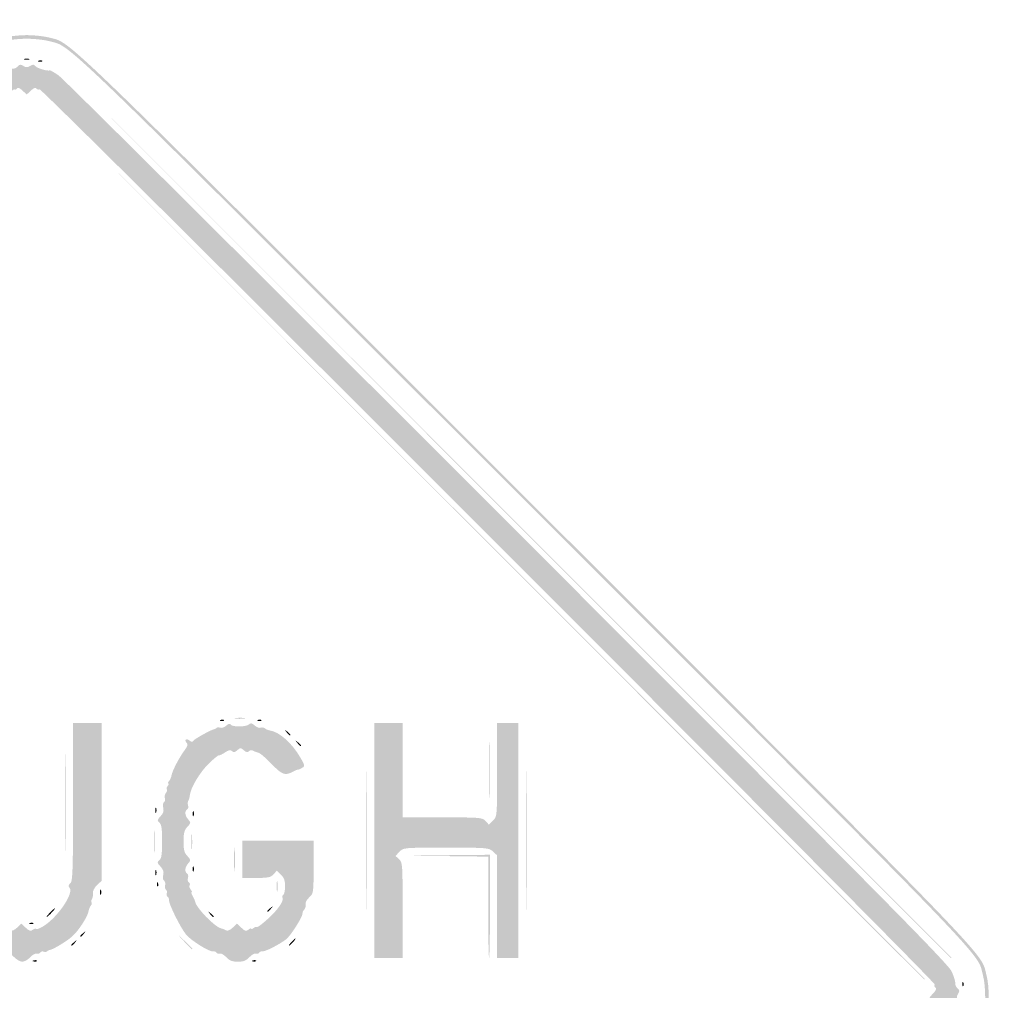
# Model space of a CAD drawing. Header units: inches. Extents: x -25.8 to 25.8, y -25.8 to 25.8.
# Tile 4 of 4: x -0.2 to 25.8, y 0.2 to 25.8. Entities that reach past the tile are written whole.
import ezdxf

# ---------------------------------------------------------------- set-up
doc = ezdxf.new("R2010")
doc.units = ezdxf.units.IN
doc.header["$MEASUREMENT"] = 0

msp = doc.modelspace()

# ---------------------------------------------------------------- hatches: boundary and pattern name
h = msp.add_hatch(color=7)
edge = h.paths.add_edge_path()
edge.add_spline(control_points=[(-0.616, -25.388), (-1.219, -25.222), (-0.649, -25.772), (-13.219, -13.198), (-25.84, -0.573), (-25.202, -1.234), (-25.368, -0.612), (-25.449, -0.308), (-25.449, 0.263), (-25.367, 0.571), (-25.201, 1.196), (-25.808, 0.567), (-13.175, 13.196), (-0.549, 25.816), (-1.21, 25.178), (-0.589, 25.345), (-0.459, 25.379), (-0.194, 25.408), (0, 25.408), (0.194, 25.408), (0.459, 25.379), (0.589, 25.345), (1.21, 25.178), (0.549, 25.816), (13.175, 13.196), (25.808, 0.567), (25.201, 1.196), (25.367, 0.571), (25.449, 0.263), (25.449, -0.308), (25.368, -0.612), (25.202, -1.234), (25.84, -0.573), (13.219, -13.198), (0.59, -25.831), (1.219, -25.224), (0.595, -25.39), (0.298, -25.469), (-0.325, -25.468), (-0.616, -25.388)], knot_values=[0, 0, 0, 0, 1, 1, 1, 2, 2, 2, 3, 3, 3, 4, 4, 4, 5, 5, 5, 6, 6, 6, 7, 7, 7, 8, 8, 8, 9, 9, 9, 10, 10, 10, 11, 11, 11, 12, 12, 12, 13, 13, 13, 13], degree=3, periodic=0)
edge = h.paths.add_edge_path(flags=0)
edge.add_spline(control_points=[(0.595, -25.296), (1.219, -25.13), (0.594, -25.734), (13.172, -13.151), (25.742, -0.576), (25.108, -1.233), (25.274, -0.612), (25.355, -0.308), (25.355, 0.263), (25.273, 0.571), (25.106, 1.196), (25.71, 0.57), (13.127, 13.148), (0.552, 25.719), (1.21, 25.084), (0.589, 25.25), (0.459, 25.285), (0.194, 25.313), (0, 25.313), (-0.194, 25.313), (-0.459, 25.285), (-0.589, 25.25), (-1.21, 25.084), (-0.552, 25.719), (-13.127, 13.148), (-25.71, 0.57), (-25.106, 1.196), (-25.273, 0.571), (-25.355, 0.263), (-25.355, -0.308), (-25.274, -0.612), (-25.108, -1.233), (-25.742, -0.576), (-13.172, -13.151), (-0.653, -25.675), (-1.219, -25.127), (-0.616, -25.294), (-0.325, -25.374), (0.298, -25.375), (0.595, -25.296)], knot_values=[0, 0, 0, 0, 1, 1, 1, 2, 2, 2, 3, 3, 3, 4, 4, 4, 5, 5, 5, 6, 6, 6, 7, 7, 7, 8, 8, 8, 9, 9, 9, 10, 10, 10, 11, 11, 11, 12, 12, 12, 13, 13, 13, 13], degree=3, periodic=0)
h = msp.add_hatch(color=7)
edge = h.paths.add_edge_path()
edge.add_spline(control_points=[(-0.059, 24.781), (-0.026, 24.794), (0.026, 24.794), (0.059, 24.781), (0.091, 24.768), (0.065, 24.757), (0, 24.757), (-0.065, 24.757), (-0.091, 24.768), (-0.059, 24.781)], knot_values=[0, 0, 0, 0, 1, 1, 1, 2, 2, 2, 3, 3, 3, 3], degree=3, periodic=0)
h = msp.add_hatch(color=7)
edge = h.paths.add_edge_path()
edge.add_spline(control_points=[(0.321, 24.734), (0.355, 24.748), (0.395, 24.746), (0.411, 24.731), (0.427, 24.715), (0.399, 24.704), (0.349, 24.706), (0.294, 24.708), (0.283, 24.719), (0.321, 24.734)], knot_values=[0, 0, 0, 0, 1, 1, 1, 2, 2, 2, 3, 3, 3, 3], degree=3, periodic=0)
h = msp.add_hatch(color=7)
edge = h.paths.add_edge_path()
edge.add_spline(control_points=[(-0.239, -24.628), (-0.271, -24.589), (-0.331, -24.562), (-0.372, -24.568), (-0.414, -24.574), (-0.564, -24.523), (-0.706, -24.454), (-0.928, -24.346), (-2.655, -22.639), (-12.655, -12.635), (-22.571, -2.717), (-24.36, -0.906), (-24.449, -0.706), (-24.506, -0.577), (-24.549, -0.452), (-24.543, -0.43), (-24.538, -0.407), (-24.568, -0.351), (-24.609, -0.305), (-24.673, -0.234), (-24.676, -0.206), (-24.624, -0.122), (-24.573, -0.041), (-24.573, -0.006), (-24.624, 0.075), (-24.676, 0.159), (-24.673, 0.187), (-24.609, 0.258), (-24.568, 0.304), (-24.538, 0.36), (-24.543, 0.383), (-24.549, 0.405), (-24.506, 0.53), (-24.449, 0.659), (-24.36, 0.859), (-22.571, 2.669), (-12.655, 12.588), (-2.655, 22.592), (-0.928, 24.299), (-0.706, 24.407), (-0.564, 24.476), (-0.414, 24.527), (-0.372, 24.521), (-0.331, 24.515), (-0.271, 24.542), (-0.239, 24.581), (-0.192, 24.637), (-0.163, 24.64), (-0.09, 24.595), (-0.02, 24.551), (0.02, 24.551), (0.09, 24.595), (0.162, 24.639), (0.191, 24.638), (0.233, 24.587), (0.28, 24.53), (0.553, 24.451), (0.612, 24.477), (0.625, 24.483), (0.731, 24.421), (0.848, 24.339), (0.964, 24.258), (6.299, 18.949), (12.702, 12.543), (22.587, 2.653), (24.36, 0.859), (24.449, 0.659), (24.506, 0.53), (24.548, 0.39), (24.543, 0.349), (24.538, 0.307), (24.566, 0.247), (24.604, 0.215), (24.661, 0.168), (24.663, 0.139), (24.618, 0.067), (24.575, -0.003), (24.575, -0.044), (24.618, -0.114), (24.663, -0.186), (24.661, -0.215), (24.604, -0.262), (24.566, -0.294), (24.538, -0.354), (24.543, -0.396), (24.548, -0.437), (24.506, -0.577), (24.449, -0.706), (24.36, -0.906), (22.587, -2.7), (12.702, -12.59), (2.58, -22.717), (0.687, -24.587), (0.624, -24.522), (0.591, -24.489), (0.279, -24.579), (0.233, -24.634), (0.191, -24.685), (0.162, -24.686), (0.09, -24.642), (0.02, -24.598), (-0.02, -24.598), (-0.09, -24.642), (-0.163, -24.687), (-0.192, -24.684), (-0.239, -24.628)], knot_values=[0, 0, 0, 0, 1, 1, 1, 2, 2, 2, 3, 3, 3, 4, 4, 4, 5, 5, 5, 6, 6, 6, 7, 7, 7, 8, 8, 8, 9, 9, 9, 10, 10, 10, 11, 11, 11, 12, 12, 12, 13, 13, 13, 14, 14, 14, 15, 15, 15, 16, 16, 16, 17, 17, 17, 18, 18, 18, 19, 19, 19, 20, 20, 20, 21, 21, 21, 22, 22, 22, 23, 23, 23, 24, 24, 24, 25, 25, 25, 26, 26, 26, 27, 27, 27, 28, 28, 28, 29, 29, 29, 30, 30, 30, 31, 31, 31, 32, 32, 32, 33, 33, 33, 34, 34, 34, 35, 35, 35, 35], degree=3, periodic=0)
edge = h.paths.add_edge_path(flags=0)
edge.add_spline(control_points=[(0.113, -23.991), (0.186, -24.06), (0.237, -24.079), (0.257, -24.046), (0.275, -24.017), (0.311, -24.008), (0.338, -24.025), (0.403, -24.065), (24.041, -0.426), (24.001, -0.362), (23.984, -0.335), (23.994, -0.298), (24.022, -0.281), (24.056, -0.26), (24.037, -0.21), (23.968, -0.136)], knot_values=[0, 0, 0, 0, 1, 1, 1, 2, 2, 2, 3, 3, 3, 4, 4, 4, 5, 5, 5, 5], degree=3, periodic=0)
edge.add_line((23.968, -0.136), (23.862, -0.024))
edge.add_line((23.862, -0.024), (23.968, 0.089))
edge.add_spline(control_points=[(23.968, 0.089), (24.037, 0.163), (24.056, 0.213), (24.022, 0.234), (23.994, 0.251), (23.984, 0.288), (24.001, 0.315), (24.041, 0.379), (0.403, 24.017), (0.338, 23.978), (0.311, 23.961), (0.275, 23.97), (0.257, 23.999), (0.237, 24.032), (0.186, 24.013), (0.113, 23.944)], knot_values=[0, 0, 0, 0, 1, 1, 1, 2, 2, 2, 3, 3, 3, 4, 4, 4, 5, 5, 5, 5], degree=3, periodic=0)
edge.add_line((0.113, 23.944), (0, 23.838))
edge.add_line((0, 23.838), (-0.113, 23.944))
edge.add_spline(control_points=[(-0.113, 23.944), (-0.186, 24.013), (-0.237, 24.032), (-0.257, 23.999), (-0.275, 23.97), (-0.311, 23.961), (-0.338, 23.978), (-0.394, 24.012), (-23.829, 0.603), (-23.98, 0.362)], knot_values=[0, 0, 0, 0, 1, 1, 1, 2, 2, 2, 3, 3, 3, 3], degree=3, periodic=0)
edge.add_line((-23.98, 0.362), (-24.078, 0.206))
edge.add_line((-24.078, 0.206), (-23.97, 0.091))
edge.add_line((-23.97, 0.091), (-23.862, -0.024))
edge.add_line((-23.862, -0.024), (-23.97, -0.138))
edge.add_line((-23.97, -0.138), (-24.078, -0.253))
edge.add_line((-24.078, -0.253), (-23.98, -0.409))
edge.add_spline(control_points=[(-23.98, -0.409), (-23.829, -0.65), (-0.394, -24.059), (-0.338, -24.025), (-0.311, -24.008), (-0.275, -24.017), (-0.257, -24.046), (-0.237, -24.079), (-0.186, -24.06), (-0.113, -23.991)], knot_values=[0, 0, 0, 0, 1, 1, 1, 2, 2, 2, 3, 3, 3, 3], degree=3, periodic=0)
edge.add_line((-0.113, -23.991), (0, -23.885))
edge.add_line((0, -23.885), (0.113, -23.991))
h = msp.add_hatch(color=7)
edge = h.paths.add_edge_path()
edge.add_line((12.716, 12.728), (1.013, 24.443))
edge.add_line((1.013, 24.443), (12.728, 12.74))
edge.add_spline(control_points=[(12.728, 12.74), (19.171, 6.303), (24.443, 1.031), (24.443, 1.024), (24.443, 1.018), (24.438, 1.013), (24.431, 1.013), (24.425, 1.013), (19.153, 6.284), (12.716, 12.728)], knot_values=[0, 0, 0, 0, 1, 1, 1, 2, 2, 2, 3, 3, 3, 3], degree=3, periodic=0)
h = msp.add_hatch(color=7)
edge = h.paths.add_edge_path()
edge.add_line((12.08, 12.092), (0.447, 23.737))
edge.add_line((0.447, 23.737), (12.092, 12.104))
edge.add_spline(control_points=[(12.092, 12.104), (18.497, 5.706), (23.737, 0.466), (23.737, 0.459), (23.737, 0.453), (23.732, 0.447), (23.725, 0.447), (23.719, 0.447), (18.478, 5.688), (12.08, 12.092)], knot_values=[0, 0, 0, 0, 1, 1, 1, 2, 2, 2, 3, 3, 3, 3], degree=3, periodic=0)
h = msp.add_hatch(color=7)
edge = h.paths.add_edge_path()
edge.add_spline(control_points=[(5.125, 7.309), (5.159, 7.322), (5.199, 7.321), (5.215, 7.305), (5.231, 7.289), (5.203, 7.278), (5.153, 7.28), (5.098, 7.282), (5.087, 7.294), (5.125, 7.309)], knot_values=[0, 0, 0, 0, 1, 1, 1, 2, 2, 2, 3, 3, 3, 3], degree=3, periodic=0)
h = msp.add_hatch(color=7)
edge = h.paths.add_edge_path()
edge.add_spline(control_points=[(5.523, 7.357), (5.594, 7.368), (5.7, 7.368), (5.758, 7.357), (5.816, 7.346), (5.758, 7.337), (5.628, 7.337), (5.499, 7.337), (5.451, 7.347), (5.523, 7.357)], knot_values=[0, 0, 0, 0, 1, 1, 1, 2, 2, 2, 3, 3, 3, 3], degree=3, periodic=0)
h = msp.add_hatch(color=7)
edge = h.paths.add_edge_path()
edge.add_spline(control_points=[(6.114, 7.309), (6.148, 7.322), (6.188, 7.321), (6.204, 7.305), (6.22, 7.289), (6.192, 7.278), (6.142, 7.28), (6.087, 7.282), (6.076, 7.294), (6.114, 7.309)], knot_values=[0, 0, 0, 0, 1, 1, 1, 2, 2, 2, 3, 3, 3, 3], degree=3, periodic=0)
h = msp.add_hatch(color=7)
edge = h.paths.add_edge_path()
edge.add_spline(control_points=[(-0.331, 1.038), (-0.393, 1.103), (-0.469, 1.147), (-0.501, 1.135), (-0.563, 1.111), (-0.657, 1.147), (-1.114, 1.369), (-1.318, 1.469), (-1.426, 1.499), (-1.46, 1.465), (-1.493, 1.432), (-1.541, 1.449), (-1.612, 1.52), (-1.683, 1.591), (-1.7, 1.639), (-1.667, 1.672), (-1.633, 1.706), (-1.664, 1.813), (-1.766, 2.015), (-1.931, 2.343), (-1.992, 2.512), (-1.98, 2.607), (-1.976, 2.642), (-2.006, 2.708), (-2.049, 2.755), (-2.099, 2.811), (-2.108, 2.851), (-2.075, 2.871), (-2.041, 2.892), (-2.025, 3.586), (-2.025, 5.066)], knot_values=[0, 0, 0, 0, 1, 1, 1, 2, 2, 2, 3, 3, 3, 4, 4, 4, 5, 5, 5, 6, 6, 6, 7, 7, 7, 8, 8, 8, 9, 9, 9, 10, 10, 10, 10], degree=3, periodic=0)
edge.add_line((-2.025, 5.066), (-2.025, 7.229))
edge.add_line((-2.025, 7.229), (-1.648, 7.229))
edge.add_line((-1.648, 7.229), (-1.272, 7.229))
edge.add_line((-1.272, 7.229), (-1.272, 5.243))
edge.add_spline(control_points=[(-1.272, 5.243), (-1.272, 3.257), (-1.272, 3.256), (-1.376, 3.145), (-1.465, 3.05), (-1.471, 3.02), (-1.421, 2.94), (-1.389, 2.888), (-1.375, 2.826), (-1.389, 2.802), (-1.428, 2.739), (-1.305, 2.472), (-1.156, 2.295), (-1.045, 2.163), (-1.014, 2.149), (-0.948, 2.2), (-0.881, 2.253), (-0.879, 2.251), (-0.931, 2.184), (-0.982, 2.119), (-0.966, 2.086), (-0.824, 1.96), (-0.731, 1.879), (-0.636, 1.811), (-0.611, 1.807), (-0.517, 1.795), (-0.493, 1.787), (-0.432, 1.749), (-0.392, 1.723), (-0.33, 1.747), (-0.256, 1.817)], knot_values=[0, 0, 0, 0, 1, 1, 1, 2, 2, 2, 3, 3, 3, 4, 4, 4, 5, 5, 5, 6, 6, 6, 7, 7, 7, 8, 8, 8, 9, 9, 9, 10, 10, 10, 10], degree=3, periodic=0)
edge.add_line((-0.256, 1.817), (-0.141, 1.924))
edge.add_line((-0.141, 1.924), (-0.025, 1.815))
edge.add_spline(control_points=[(-0.025, 1.815), (0.065, 1.73), (0.106, 1.717), (0.156, 1.759), (0.192, 1.788), (0.233, 1.8), (0.249, 1.784), (0.265, 1.768), (0.35, 1.8), (0.439, 1.855), (0.817, 2.089), (1.253, 2.725), (1.133, 2.869), (1.096, 2.915), (1.101, 2.947), (1.153, 2.99), (1.215, 3.041), (1.225, 3.331), (1.225, 5.139)], knot_values=[0, 0, 0, 0, 1, 1, 1, 2, 2, 2, 3, 3, 3, 4, 4, 4, 5, 5, 5, 6, 6, 6, 6], degree=3, periodic=0)
edge.add_line((1.225, 5.139), (1.225, 7.229))
edge.add_line((1.225, 7.229), (1.601, 7.229))
edge.add_line((1.601, 7.229), (1.978, 7.229))
edge.add_line((1.978, 7.229), (1.978, 5.142))
edge.add_line((1.978, 5.142), (1.978, 3.054))
edge.add_line((1.978, 3.054), (1.858, 2.942))
edge.add_spline(control_points=[(1.858, 2.942), (1.791, 2.878), (1.744, 2.787), (1.751, 2.733), (1.758, 2.681), (1.746, 2.61), (1.725, 2.575), (1.703, 2.541), (1.699, 2.501), (1.714, 2.486), (1.729, 2.47), (1.721, 2.433), (1.696, 2.403), (1.671, 2.372), (1.644, 2.307), (1.636, 2.257), (1.611, 2.105), (1.369, 1.731), (1.196, 1.58), (1.049, 1.451), (0.683, 1.232), (0.604, 1.227), (0.587, 1.225), (0.559, 1.21), (0.541, 1.192), (0.523, 1.175), (0.481, 1.171), (0.448, 1.184), (0.414, 1.197), (0.373, 1.186), (0.356, 1.159), (0.34, 1.133), (0.3, 1.121), (0.267, 1.134), (0.234, 1.146), (0.157, 1.103), (0.095, 1.038), (0.034, 0.972), (-0.062, 0.918), (-0.118, 0.918), (-0.173, 0.918), (-0.269, 0.972), (-0.331, 1.038)], knot_values=[0, 0, 0, 0, 1, 1, 1, 2, 2, 2, 3, 3, 3, 4, 4, 4, 5, 5, 5, 6, 6, 6, 7, 7, 7, 8, 8, 8, 9, 9, 9, 10, 10, 10, 11, 11, 11, 12, 12, 12, 13, 13, 13, 14, 14, 14, 14], degree=3, periodic=0)
h = msp.add_hatch(color=7)
edge = h.paths.add_edge_path()
edge.add_spline(control_points=[(5.274, 1.038), (5.212, 1.103), (5.135, 1.146), (5.102, 1.134), (5.069, 1.121), (5.03, 1.132), (5.014, 1.157), (4.998, 1.183), (4.96, 1.198), (4.93, 1.191), (4.836, 1.17), (4.355, 1.467), (4.215, 1.633), (4.069, 1.805), (3.743, 2.463), (3.76, 2.551), (3.765, 2.582), (3.749, 2.62), (3.724, 2.635), (3.698, 2.651), (3.689, 2.693), (3.702, 2.728), (3.716, 2.764), (3.706, 2.805), (3.681, 2.821), (3.656, 2.837), (3.646, 2.889), (3.659, 2.938), (3.671, 2.987), (3.659, 3.041), (3.63, 3.059), (3.601, 3.077), (3.592, 3.142), (3.608, 3.208), (3.63, 3.292), (3.609, 3.356), (3.536, 3.434), (3.446, 3.529), (3.443, 3.548), (3.507, 3.602), (3.563, 3.648), (3.579, 3.763), (3.579, 4.097), (3.579, 4.432), (3.563, 4.547), (3.507, 4.593), (3.443, 4.646), (3.446, 4.665), (3.536, 4.761), (3.609, 4.839), (3.63, 4.903), (3.608, 4.987), (3.592, 5.052), (3.601, 5.118), (3.629, 5.135), (3.657, 5.153), (3.668, 5.199), (3.652, 5.238), (3.637, 5.278), (3.649, 5.34), (3.679, 5.376), (3.709, 5.412), (3.721, 5.455), (3.704, 5.472), (3.688, 5.488), (3.698, 5.53), (3.727, 5.565), (3.756, 5.6), (3.763, 5.628), (3.744, 5.628), (3.725, 5.628), (3.732, 5.656), (3.761, 5.691), (3.79, 5.725), (3.82, 5.794), (3.828, 5.844), (3.849, 5.965), (4.035, 6.323), (4.171, 6.504), (4.252, 6.613), (4.267, 6.665), (4.227, 6.704), (4.153, 6.778), (4.222, 6.831), (4.304, 6.763), (4.351, 6.724), (4.381, 6.722), (4.403, 6.757), (4.432, 6.805), (4.888, 7.058), (4.953, 7.062), (4.97, 7.064), (4.999, 7.079), (5.016, 7.097), (5.034, 7.114), (5.079, 7.117), (5.116, 7.103), (5.154, 7.088), (5.224, 7.112), (5.272, 7.156), (5.33, 7.208), (5.37, 7.218), (5.391, 7.185), (5.433, 7.117), (5.807, 7.121), (5.877, 7.191), (5.919, 7.233), (5.954, 7.226), (6.026, 7.161), (6.077, 7.115), (6.149, 7.088), (6.186, 7.102), (6.222, 7.116), (6.271, 7.109), (6.294, 7.086), (6.318, 7.063), (6.379, 7.037), (6.431, 7.029), (6.68, 6.991), (7.015, 6.693), (7.231, 6.317), (7.358, 6.096), (7.359, 6.086), (7.272, 6.037), (7.223, 6.01), (7.172, 5.989), (7.159, 5.991), (7.146, 5.994), (7.093, 5.972), (7.041, 5.943), (6.83, 5.827), (6.753, 5.854), (6.469, 6.148), (6.317, 6.305), (6.161, 6.438), (6.122, 6.444), (6.084, 6.45), (6.024, 6.473), (5.989, 6.494), (5.953, 6.517), (5.904, 6.512), (5.874, 6.482), (5.837, 6.444), (5.799, 6.451), (5.737, 6.507), (5.658, 6.579), (5.645, 6.579), (5.566, 6.507), (5.502, 6.45), (5.467, 6.444), (5.427, 6.483), (5.387, 6.523), (5.34, 6.515), (5.242, 6.449), (5.169, 6.4), (5.095, 6.365), (5.077, 6.37), (5.059, 6.376), (4.939, 6.278), (4.811, 6.153), (4.579, 5.927), (4.335, 5.521), (4.314, 5.326), (4.308, 5.27), (4.289, 5.2), (4.271, 5.171), (4.253, 5.142), (4.251, 5.087), (4.265, 5.048), (4.28, 5.01), (4.27, 4.964), (4.242, 4.947), (4.168, 4.901), (4.181, 4.776), (4.27, 4.678), (4.343, 4.596), (4.342, 4.584), (4.246, 4.482), (4.166, 4.397), (4.145, 4.316), (4.145, 4.097), (4.145, 3.879), (4.166, 3.798), (4.246, 3.712), (4.342, 3.611), (4.343, 3.598), (4.27, 3.517), (4.181, 3.419), (4.168, 3.294), (4.241, 3.248), (4.268, 3.232), (4.277, 3.179), (4.262, 3.132), (4.247, 3.084), (4.257, 3.032), (4.285, 3.015), (4.312, 2.998), (4.322, 2.963), (4.306, 2.938), (4.29, 2.913), (4.303, 2.861), (4.335, 2.824), (4.366, 2.786), (4.378, 2.755), (4.361, 2.755), (4.344, 2.755), (4.356, 2.707), (4.388, 2.649), (4.421, 2.591), (4.448, 2.529), (4.449, 2.512), (4.457, 2.364), (4.984, 1.82), (5.143, 1.796), (5.177, 1.791), (5.232, 1.77), (5.267, 1.748), (5.307, 1.723), (5.37, 1.748), (5.443, 1.817)], knot_values=[0, 0, 0, 0, 1, 1, 1, 2, 2, 2, 3, 3, 3, 4, 4, 4, 5, 5, 5, 6, 6, 6, 7, 7, 7, 8, 8, 8, 9, 9, 9, 10, 10, 10, 11, 11, 11, 12, 12, 12, 13, 13, 13, 14, 14, 14, 15, 15, 15, 16, 16, 16, 17, 17, 17, 18, 18, 18, 19, 19, 19, 20, 20, 20, 21, 21, 21, 22, 22, 22, 23, 23, 23, 24, 24, 24, 25, 25, 25, 26, 26, 26, 27, 27, 27, 28, 28, 28, 29, 29, 29, 30, 30, 30, 31, 31, 31, 32, 32, 32, 33, 33, 33, 34, 34, 34, 35, 35, 35, 36, 36, 36, 37, 37, 37, 38, 38, 38, 39, 39, 39, 40, 40, 40, 41, 41, 41, 42, 42, 42, 43, 43, 43, 44, 44, 44, 45, 45, 45, 46, 46, 46, 47, 47, 47, 48, 48, 48, 49, 49, 49, 50, 50, 50, 51, 51, 51, 52, 52, 52, 53, 53, 53, 54, 54, 54, 55, 55, 55, 56, 56, 56, 57, 57, 57, 58, 58, 58, 59, 59, 59, 60, 60, 60, 61, 61, 61, 62, 62, 62, 63, 63, 63, 64, 64, 64, 65, 65, 65, 66, 66, 66, 67, 67, 67, 68, 68, 68, 69, 69, 69, 70, 70, 70, 71, 71, 71, 72, 72, 72, 73, 73, 73, 73], degree=3, periodic=0)
edge.add_line((5.443, 1.817), (5.557, 1.924))
edge.add_line((5.557, 1.924), (5.674, 1.815))
edge.add_spline(control_points=[(5.674, 1.815), (5.77, 1.724), (5.802, 1.715), (5.862, 1.765), (5.902, 1.798), (5.934, 1.809), (5.934, 1.79), (5.934, 1.77), (5.963, 1.778), (5.997, 1.807), (6.032, 1.836), (6.072, 1.848), (6.086, 1.834), (6.099, 1.821), (6.231, 1.919), (6.378, 2.054), (6.648, 2.3), (6.808, 2.534), (6.76, 2.612), (6.745, 2.635), (6.755, 2.668), (6.781, 2.684), (6.808, 2.7), (6.829, 2.804), (6.829, 2.915), (6.829, 3.064), (6.801, 3.142), (6.719, 3.219)], knot_values=[0, 0, 0, 0, 1, 1, 1, 2, 2, 2, 3, 3, 3, 4, 4, 4, 5, 5, 5, 6, 6, 6, 7, 7, 7, 8, 8, 8, 9, 9, 9, 9], degree=3, periodic=0)
edge.add_line((6.719, 3.219), (6.609, 3.322))
edge.add_line((6.609, 3.322), (6.524, 3.227))
edge.add_spline(control_points=[(6.524, 3.227), (6.451, 3.147), (6.379, 3.132), (6.068, 3.132)], knot_values=[0, 0, 0, 0, 1, 1, 1, 1], degree=3, periodic=0)
edge.add_line((6.068, 3.132), (5.699, 3.132))
edge.add_line((5.699, 3.132), (5.699, 3.626))
edge.add_line((5.699, 3.626), (5.699, 4.121))
edge.add_line((5.699, 4.121), (6.641, 4.121))
edge.add_line((6.641, 4.121), (7.583, 4.121))
edge.add_line((7.583, 4.121), (7.583, 3.423))
edge.add_spline(control_points=[(7.583, 3.423), (7.583, 2.737), (7.581, 2.723), (7.463, 2.613), (7.398, 2.551), (7.356, 2.47), (7.37, 2.434), (7.384, 2.397), (7.369, 2.334), (7.336, 2.295), (7.303, 2.255), (7.283, 2.215), (7.29, 2.205), (7.328, 2.158), (6.981, 1.602), (6.855, 1.508), (6.66, 1.362), (6.3, 1.18), (6.232, 1.193), (6.202, 1.199), (6.164, 1.183), (6.148, 1.157), (6.132, 1.132), (6.093, 1.121), (6.06, 1.134), (6.027, 1.146), (5.95, 1.103), (5.888, 1.038), (5.804, 0.947), (5.729, 0.918), (5.581, 0.918), (5.433, 0.918), (5.358, 0.947), (5.274, 1.038)], knot_values=[0, 0, 0, 0, 1, 1, 1, 2, 2, 2, 3, 3, 3, 4, 4, 4, 5, 5, 5, 6, 6, 6, 7, 7, 7, 8, 8, 8, 9, 9, 9, 10, 10, 10, 11, 11, 11, 11], degree=3, periodic=0)
h = msp.add_hatch(color=7)
edge = h.paths.add_edge_path()
edge.add_spline(control_points=[(6.87, 6.982), (6.812, 7.057), (6.813, 7.058), (6.888, 7), (6.933, 6.964), (6.97, 6.927), (6.97, 6.917), (6.97, 6.879), (6.932, 6.904), (6.87, 6.982)], knot_values=[0, 0, 0, 0, 1, 1, 1, 2, 2, 2, 3, 3, 3, 3], degree=3, periodic=0)
h = msp.add_hatch(color=7)
edge = h.paths.add_edge_path()
edge.add_line((9.184, 4.121), (9.184, 7.229))
edge.add_line((9.184, 7.229), (9.561, 7.229))
edge.add_line((9.561, 7.229), (9.937, 7.229))
edge.add_line((9.937, 7.229), (9.937, 5.981))
edge.add_line((9.937, 5.981), (9.937, 4.733))
edge.add_line((9.937, 4.733), (10.99, 4.733))
edge.add_spline(control_points=[(10.99, 4.733), (11.985, 4.733), (12.047, 4.728), (12.128, 4.638)], knot_values=[0, 0, 0, 0, 1, 1, 1, 1], degree=3, periodic=0)
edge.add_line((12.128, 4.638), (12.214, 4.543))
edge.add_line((12.214, 4.543), (12.324, 4.647))
edge.add_spline(control_points=[(12.324, 4.647), (12.433, 4.749), (12.434, 4.752), (12.434, 5.99)], knot_values=[0, 0, 0, 0, 1, 1, 1, 1], degree=3, periodic=0)
edge.add_line((12.434, 5.99), (12.434, 7.229))
edge.add_line((12.434, 7.229), (12.716, 7.229))
edge.add_line((12.716, 7.229), (12.999, 7.229))
edge.add_line((12.999, 7.229), (12.999, 4.121))
edge.add_line((12.999, 4.121), (12.999, 1.013))
edge.add_line((12.999, 1.013), (12.716, 1.013))
edge.add_line((12.716, 1.013), (12.434, 1.013))
edge.add_line((12.434, 1.013), (12.434, 2.37))
edge.add_line((12.434, 2.37), (12.434, 3.728))
edge.add_line((12.434, 3.728), (12.325, 3.83))
edge.add_spline(control_points=[(12.325, 3.83), (12.219, 3.929), (12.181, 3.933), (11.085, 3.933), (9.961, 3.933), (9.953, 3.932), (9.851, 3.823)], knot_values=[0, 0, 0, 0, 1, 1, 1, 2, 2, 2, 2], degree=3, periodic=0)
edge.add_line((9.851, 3.823), (9.748, 3.713))
edge.add_line((9.748, 3.713), (9.843, 3.627))
edge.add_spline(control_points=[(9.843, 3.627), (9.933, 3.545), (9.937, 3.485), (9.937, 2.277)], knot_values=[0, 0, 0, 0, 1, 1, 1, 1], degree=3, periodic=0)
edge.add_line((9.937, 2.277), (9.937, 1.013))
edge.add_line((9.937, 1.013), (9.561, 1.013))
edge.add_line((9.561, 1.013), (9.184, 1.013))
edge.add_line((9.184, 1.013), (9.184, 4.121))
h = msp.add_hatch(color=7)
edge = h.paths.add_edge_path()
edge.add_spline(control_points=[(1.011, 5.134), (1.011, 6.299), (1.017, 6.769), (1.024, 6.178), (1.032, 5.587), (1.032, 4.633), (1.024, 4.059), (1.017, 3.484), (1.011, 3.968), (1.011, 5.134)], knot_values=[0, 0, 0, 0, 1, 1, 1, 2, 2, 2, 3, 3, 3, 3], degree=3, periodic=0)
h = msp.add_hatch(color=7)
edge = h.paths.add_edge_path()
edge.add_spline(control_points=[(7.153, 6.7), (7.094, 6.774), (7.096, 6.776), (7.17, 6.717), (7.249, 6.656), (7.274, 6.617), (7.235, 6.617), (7.225, 6.617), (7.188, 6.654), (7.153, 6.7)], knot_values=[0, 0, 0, 0, 1, 1, 1, 2, 2, 2, 3, 3, 3, 3], degree=3, periodic=0)
h = msp.add_hatch(color=7)
edge = h.paths.add_edge_path()
edge.add_spline(control_points=[(12.219, 5.981), (12.219, 6.681), (12.225, 6.973), (12.233, 6.632), (12.241, 6.29), (12.241, 5.718), (12.233, 5.36), (12.225, 5.002), (12.219, 5.282), (12.219, 5.981)], knot_values=[0, 0, 0, 0, 1, 1, 1, 2, 2, 2, 3, 3, 3, 3], degree=3, periodic=0)
h = msp.add_hatch(color=7)
edge = h.paths.add_edge_path()
edge.add_spline(control_points=[(8.971, 4.121), (8.971, 5.844), (8.977, 6.548), (8.984, 5.687), (8.991, 4.826), (8.991, 3.416), (8.984, 2.555), (8.977, 1.694), (8.971, 2.398), (8.971, 4.121)], knot_values=[0, 0, 0, 0, 1, 1, 1, 2, 2, 2, 3, 3, 3, 3], degree=3, periodic=0)
h = msp.add_hatch(color=7)
edge = h.paths.add_edge_path()
edge.add_spline(control_points=[(13.209, 4.121), (13.209, 5.844), (13.215, 6.548), (13.222, 5.687), (13.23, 4.826), (13.23, 3.416), (13.222, 2.555), (13.215, 1.694), (13.209, 2.398), (13.209, 4.121)], knot_values=[0, 0, 0, 0, 1, 1, 1, 2, 2, 2, 3, 3, 3, 3], degree=3, periodic=0)
h = msp.add_hatch(color=7)
edge = h.paths.add_edge_path()
edge.add_spline(control_points=[(3.398, 4.922), (3.398, 4.986), (3.409, 5.013), (3.422, 4.98), (3.435, 4.948), (3.435, 4.895), (3.422, 4.863), (3.409, 4.83), (3.398, 4.857), (3.398, 4.922)], knot_values=[0, 0, 0, 0, 1, 1, 1, 2, 2, 2, 3, 3, 3, 3], degree=3, periodic=0)
h = msp.add_hatch(color=7)
edge = h.paths.add_edge_path()
edge.add_spline(control_points=[(4.387, 4.827), (4.387, 4.892), (4.398, 4.919), (4.411, 4.886), (4.424, 4.854), (4.424, 4.801), (4.411, 4.769), (4.398, 4.736), (4.387, 4.763), (4.387, 4.827)], knot_values=[0, 0, 0, 0, 1, 1, 1, 2, 2, 2, 3, 3, 3, 3], degree=3, periodic=0)
h = msp.add_hatch(color=7)
edge = h.paths.add_edge_path()
edge.add_spline(control_points=[(3.361, 4.097), (3.361, 4.356), (3.369, 4.456), (3.379, 4.32), (3.388, 4.183), (3.388, 3.971), (3.378, 3.849), (3.369, 3.726), (3.361, 3.838), (3.361, 4.097)], knot_values=[0, 0, 0, 0, 1, 1, 1, 2, 2, 2, 3, 3, 3, 3], degree=3, periodic=0)
h = msp.add_hatch(color=7)
edge = h.paths.add_edge_path()
edge.add_spline(control_points=[(4.348, 4.097), (4.349, 4.279), (4.357, 4.347), (4.367, 4.249), (4.377, 4.152), (4.377, 4.003), (4.367, 3.92), (4.356, 3.836), (4.348, 3.916), (4.348, 4.097)], knot_values=[0, 0, 0, 0, 1, 1, 1, 2, 2, 2, 3, 3, 3, 3], degree=3, periodic=0)
h = msp.add_hatch(color=7)
edge = h.paths.add_edge_path()
edge.add_spline(control_points=[(5.481, 3.626), (5.481, 3.911), (5.489, 4.022), (5.498, 3.872), (5.507, 3.722), (5.507, 3.489), (5.498, 3.354), (5.488, 3.219), (5.481, 3.342), (5.481, 3.626)], knot_values=[0, 0, 0, 0, 1, 1, 1, 2, 2, 2, 3, 3, 3, 3], degree=3, periodic=0)
h = msp.add_hatch(color=7)
edge = h.paths.add_edge_path()
edge.add_line((12.198, 2.354), (12.198, 3.695))
edge.add_line((12.198, 3.695), (11.056, 3.709))
edge.add_line((11.056, 3.709), (9.914, 3.722))
edge.add_line((9.914, 3.722), (11.08, 3.733))
edge.add_line((11.08, 3.733), (12.245, 3.744))
edge.add_line((12.245, 3.744), (12.245, 2.378))
edge.add_spline(control_points=[(12.245, 2.378), (12.245, 1.627), (12.235, 1.013), (12.222, 1.013), (12.209, 1.013), (12.198, 1.616), (12.198, 2.354)], knot_values=[0, 0, 0, 0, 1, 1, 1, 2, 2, 2, 2], degree=3, periodic=0)
h = msp.add_hatch(color=7)
edge = h.paths.add_edge_path()
edge.add_spline(control_points=[(4.387, 3.367), (4.387, 3.432), (4.398, 3.459), (4.411, 3.426), (4.424, 3.394), (4.424, 3.341), (4.411, 3.309), (4.398, 3.276), (4.387, 3.303), (4.387, 3.367)], knot_values=[0, 0, 0, 0, 1, 1, 1, 2, 2, 2, 3, 3, 3, 3], degree=3, periodic=0)
h = msp.add_hatch(color=7)
edge = h.paths.add_edge_path()
edge.add_spline(control_points=[(3.398, 3.273), (3.398, 3.338), (3.409, 3.364), (3.422, 3.332), (3.435, 3.3), (3.435, 3.247), (3.422, 3.214), (3.409, 3.182), (3.398, 3.208), (3.398, 3.273)], knot_values=[0, 0, 0, 0, 1, 1, 1, 2, 2, 2, 3, 3, 3, 3], degree=3, periodic=0)
h = msp.add_hatch(color=7)
edge = h.paths.add_edge_path()
edge.add_spline(control_points=[(3.442, 2.971), (3.444, 3.026), (3.455, 3.037), (3.47, 2.999), (3.484, 2.965), (3.482, 2.925), (3.467, 2.909), (3.451, 2.894), (3.44, 2.921), (3.442, 2.971)], knot_values=[0, 0, 0, 0, 1, 1, 1, 2, 2, 2, 3, 3, 3, 3], degree=3, periodic=0)
h = msp.add_hatch(color=7)
edge = h.paths.add_edge_path()
edge.add_spline(control_points=[(6.607, 2.92), (6.607, 3.05), (6.617, 3.097), (6.627, 3.025), (6.638, 2.954), (6.638, 2.848), (6.627, 2.79), (6.616, 2.732), (6.607, 2.79), (6.607, 2.92)], knot_values=[0, 0, 0, 0, 1, 1, 1, 2, 2, 2, 3, 3, 3, 3], degree=3, periodic=0)
h = msp.add_hatch(color=7)
edge = h.paths.add_edge_path()
edge.add_spline(control_points=[(1.938, 2.755), (1.938, 2.82), (1.949, 2.846), (1.962, 2.814), (1.975, 2.782), (1.975, 2.729), (1.962, 2.696), (1.949, 2.664), (1.938, 2.69), (1.938, 2.755)], knot_values=[0, 0, 0, 0, 1, 1, 1, 2, 2, 2, 3, 3, 3, 3], degree=3, periodic=0)
h = msp.add_hatch(color=7)
edge = h.paths.add_edge_path()
edge.add_spline(control_points=[(6.358, 2.255), (6.358, 2.265), (6.395, 2.302), (6.44, 2.337), (6.515, 2.396), (6.517, 2.394), (6.458, 2.32), (6.397, 2.241), (6.358, 2.216), (6.358, 2.255)], knot_values=[0, 0, 0, 0, 1, 1, 1, 2, 2, 2, 3, 3, 3, 3], degree=3, periodic=0)
h = msp.add_hatch(color=7)
edge = h.paths.add_edge_path()
edge.add_spline(control_points=[(0.612, 2.214), (0.673, 2.278), (0.733, 2.331), (0.746, 2.331), (0.759, 2.331), (0.72, 2.278), (0.659, 2.214), (0.599, 2.149), (0.538, 2.096), (0.525, 2.096), (0.512, 2.096), (0.551, 2.149), (0.612, 2.214)], knot_values=[0, 0, 0, 0, 1, 1, 1, 2, 2, 2, 3, 3, 3, 4, 4, 4, 4], degree=3, periodic=0)
h = msp.add_hatch(color=7)
edge = h.paths.add_edge_path()
edge.add_spline(control_points=[(4.845, 2.178), (4.786, 2.253), (4.788, 2.255), (4.863, 2.196), (4.941, 2.134), (4.966, 2.096), (4.927, 2.096), (4.918, 2.096), (4.881, 2.133), (4.845, 2.178)], knot_values=[0, 0, 0, 0, 1, 1, 1, 2, 2, 2, 3, 3, 3, 3], degree=3, periodic=0)
h = msp.add_hatch(color=7)
edge = h.paths.add_edge_path()
edge.add_spline(control_points=[(0.085, 1.94), (0.119, 1.953), (0.16, 1.952), (0.176, 1.936), (0.191, 1.92), (0.163, 1.909), (0.114, 1.911), (0.059, 1.913), (0.048, 1.925), (0.085, 1.94)], knot_values=[0, 0, 0, 0, 1, 1, 1, 2, 2, 2, 3, 3, 3, 3], degree=3, periodic=0)
h = msp.add_hatch(color=7)
edge = h.paths.add_edge_path()
edge.add_spline(control_points=[(1.413, 1.596), (1.413, 1.605), (1.45, 1.642), (1.495, 1.678), (1.57, 1.737), (1.572, 1.735), (1.513, 1.66), (1.452, 1.582), (1.413, 1.557), (1.413, 1.596)], knot_values=[0, 0, 0, 0, 1, 1, 1, 2, 2, 2, 3, 3, 3, 3], degree=3, periodic=0)
h = msp.add_hatch(color=7)
edge = h.paths.add_edge_path()
edge.add_line((4.166, 1.448), (3.98, 1.648))
edge.add_line((3.98, 1.648), (4.18, 1.462))
edge.add_spline(control_points=[(4.18, 1.462), (4.366, 1.289), (4.402, 1.248), (4.366, 1.248), (4.358, 1.248), (4.268, 1.338), (4.166, 1.448)], knot_values=[0, 0, 0, 0, 1, 1, 1, 2, 2, 2, 2], degree=3, periodic=0)
h = msp.add_hatch(color=7)
edge = h.paths.add_edge_path()
edge.add_spline(control_points=[(1.177, 1.36), (1.177, 1.37), (1.215, 1.407), (1.26, 1.442), (1.335, 1.501), (1.336, 1.499), (1.278, 1.425), (1.216, 1.346), (1.177, 1.321), (1.177, 1.36)], knot_values=[0, 0, 0, 0, 1, 1, 1, 2, 2, 2, 3, 3, 3, 3], degree=3, periodic=0)
h = msp.add_hatch(color=7)
edge = h.paths.add_edge_path()
edge.add_spline(control_points=[(6.994, 1.436), (7.041, 1.488), (7.09, 1.531), (7.103, 1.531), (7.116, 1.531), (7.088, 1.488), (7.041, 1.436), (6.994, 1.385), (6.945, 1.342), (6.932, 1.342), (6.919, 1.342), (6.947, 1.385), (6.994, 1.436)], knot_values=[0, 0, 0, 0, 1, 1, 1, 2, 2, 2, 3, 3, 3, 4, 4, 4, 4], degree=3, periodic=0)
h = msp.add_hatch(color=7)
edge = h.paths.add_edge_path()
edge.add_spline(control_points=[(0.18, 0.951), (0.214, 0.964), (0.254, 0.962), (0.27, 0.947), (0.285, 0.931), (0.258, 0.92), (0.208, 0.922), (0.153, 0.924), (0.142, 0.936), (0.18, 0.951)], knot_values=[0, 0, 0, 0, 1, 1, 1, 2, 2, 2, 3, 3, 3, 3], degree=3, periodic=0)
h = msp.add_hatch(color=7)
edge = h.paths.add_edge_path()
edge.add_spline(control_points=[(5.972, 0.951), (6.006, 0.964), (6.047, 0.962), (6.063, 0.947), (6.078, 0.931), (6.051, 0.92), (6.001, 0.922), (5.946, 0.924), (5.935, 0.936), (5.972, 0.951)], knot_values=[0, 0, 0, 0, 1, 1, 1, 2, 2, 2, 3, 3, 3, 3], degree=3, periodic=0)
h = msp.add_hatch(color=7)
edge = h.paths.add_edge_path()
edge.add_spline(control_points=[(24.73, 0.334), (24.732, 0.388), (24.743, 0.4), (24.758, 0.362), (24.772, 0.328), (24.77, 0.287), (24.754, 0.272), (24.739, 0.256), (24.728, 0.284), (24.73, 0.334)], knot_values=[0, 0, 0, 0, 1, 1, 1, 2, 2, 2, 3, 3, 3, 3], degree=3, periodic=0)

doc.saveas('drawing.dxf')
